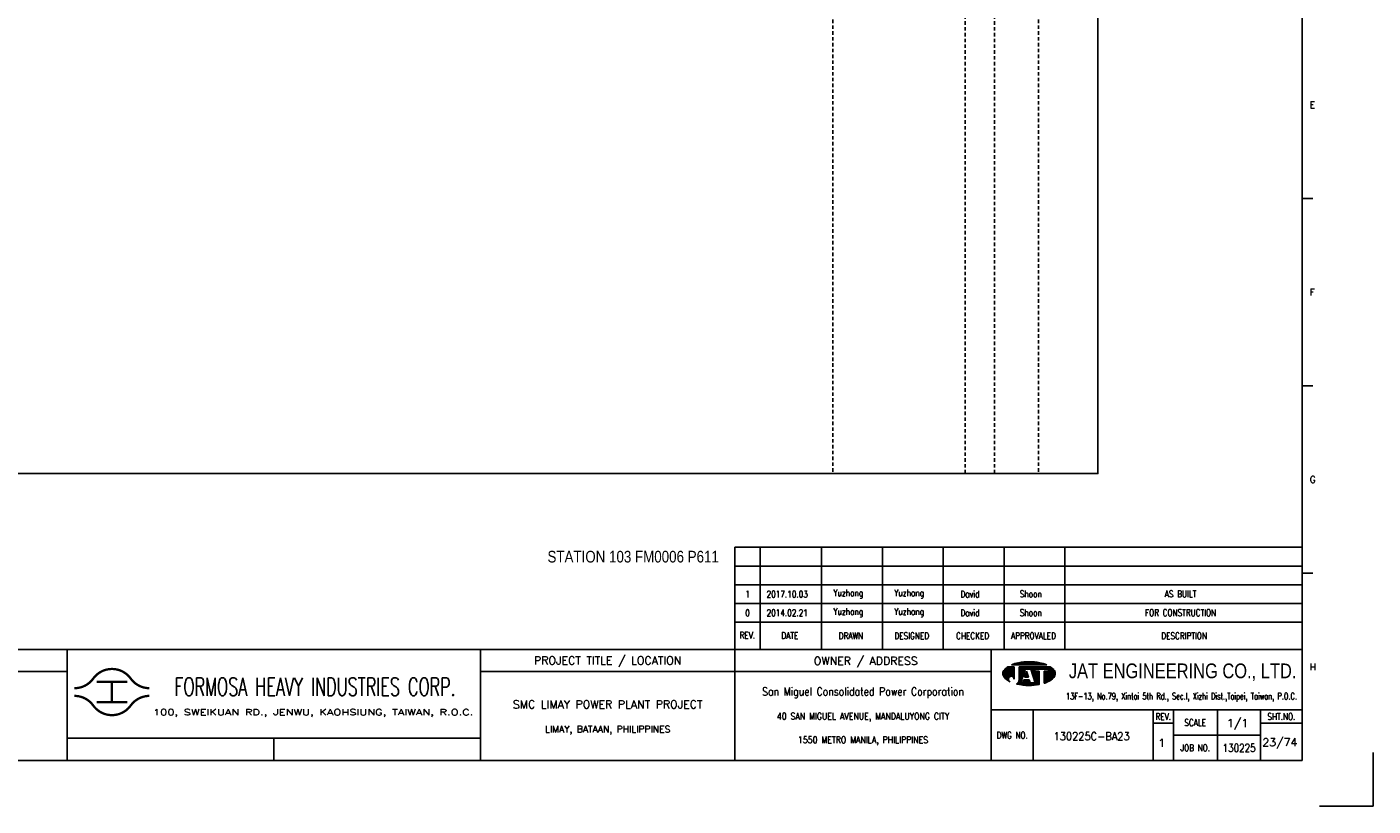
# Model space of a CAD drawing. Extents: x 1576 to 2542, y 416 to 1098.
# Tile 2 of 3: x 1965 to 2542, y 416 to 750. Entities that reach past the tile are written whole.
import ezdxf
from ezdxf.enums import TextEntityAlignment as Align

# ---------------------------------------------------------------- set-up
doc = ezdxf.new("R2010")
doc.units = 0
doc.header["$MEASUREMENT"] = 0
doc.linetypes.add('HIDDEN', pattern=[4, 1.5, -1, 1.5])
doc.layers.get('0').update_dxf_attribs({"linetype": 'CONTINUOUS'})
doc.layers.get('DEFPOINTS').update_dxf_attribs({"linetype": 'CONTINUOUS'})
for name, color, linetype in [('B_DIM', 7, 'CONTINUOUS'), ('CON', 4, 'CONTINUOUS'), ('DCS', 7, 'CONTINUOUS'), ('HID', 2, 'HIDDEN'), ('T', 2, 'CONTINUOUS'), ('TEXT', 7, 'CONTINUOUS'), ('圖框CON', 4, 'CONTINUOUS'), ('框線', 6, 'CONTINUOUS')]:
    doc.layers.add(name, color=color, linetype=linetype)
doc.styles.add('AEH', font='simplex', dxfattribs={"width": 0.8, "bigfont": 'ae'})
doc.styles.add('DAYUKP', font='complex', dxfattribs={"bigfont": 'DAYUKP.SHX'})
doc.styles.add('E2', font='simplex.shx', dxfattribs={"height": 2})
doc.styles.add('E3', font='simplex.shx', dxfattribs={"height": 3})
doc.styles.add('ROMANS', font='romans', dxfattribs={"width": 0.8})
doc.styles.add('style3', font='ARIALN.TTF')
doc.styles.add('WMF-Arial0', font='arial.ttf')

# ---------------------------------------------------------------- blocks, each defined once
blk = doc.blocks.new('1880-TITLE_BLK')
at = {"layer": 'TEXT', "color": 2, "linetype": 'Continuous', "style": 'E3'}
for tag, p in [('SCALE', (790.95, 31.17)), ('DWG_NO', (736.41, 26.44)), ('REV', (762.59, 23.97)), ('SHT_NO', (806.74, 23.97))]:
    blk.add_attdef(tag, text='', height=3, dxfattribs=at).set_placement(p, align=Align.MIDDLE)
at = {"layer": 'TEXT', "linetype": 'Continuous', "style": 'E2', "width": 0.6}
for tag, p in [('REV_DATE', (418.65, 19.76)), ('APPR_DATE', (492.93, 19.76))]:
    blk.add_attdef(tag, text='', height=2, dxfattribs=at).set_placement(p, align=Align.MIDDLE_LEFT)
blk = doc.blocks.new('1')
at = {"ltscale": 500, "const_width": 0.99}
blk.add_lwpolyline([(1686.83, 57.65, -0.241531), (1678.79, 61.78, 0.512989), (1662.7, 61.78, -0.241531), (1654.66, 57.65, -0.241531)], format="xyb", dxfattribs=at)
for points in [[(1664.14, 60.4), (1677.35, 60.4)], [(1670.74, 60.4), (1670.74, 51.6)], [(1664.14, 51.6), (1677.35, 51.6)]]:
    blk.add_lwpolyline(points, dxfattribs=at)
at = {"const_width": 0.99}
blk.add_lwpolyline([(1686.83, 54.35, 0.241531), (1678.79, 50.22, -0.512989), (1662.7, 50.22, 0.241531), (1654.66, 54.35, 0.241531)], format="xyb", dxfattribs=at)
at = {"layer": 'B_DIM'}
for p, q in [((2181.53, 118.11), (1938.08, 118.11)), ((1938.08, 74.29), (1938.08, 118.11)), ((1948.92, 74.29), (1948.92, 118.11)), ((1975.28, 74.29), (1975.28, 118.11)), ((2001.39, 74.29), (2001.39, 118.11)), ((2027.5, 74.29), (2027.5, 118.11)), ((2053.62, 74.29), (2053.62, 118.11)), ((2079.73, 74.29), (2079.73, 118.11)), ((2181.53, 110.07), (1938.08, 110.07)), ((1938.08, 77.93), (1938.08, 104.33)), ((2181.53, 102.03), (1938.08, 102.03)), ((2181.53, 93.99), (1938.08, 93.99)), ((2181.53, 85.95), (1938.08, 85.95))]:
    blk.add_line(p, q, dxfattribs=at)
at = {"layer": 'CON'}
blk.add_lwpolyline([(1651.45, 26.6), (1651.45, 74.29)], dxfattribs=at)
at = {"layer": 'CON', "ltscale": 500}
blk.add_lwpolyline([(1651.45, 64.75), (1523.67, 64.75)], dxfattribs=at)
at = {"layer": 'DEFPOINTS'}
blk.add_lwpolyline([(2189, 7.08), (2211.97, 7.08), (2211.97, 30.05)], dxfattribs=at)
at = {"layer": 'T', "color": 0, "lineweight": -3}
for p, q in [((2053.09, 63.82), (2056.14, 66.87)), ((2053.09, 64.04), (2055.92, 66.87)), ((2053.11, 63.62), (2056.36, 66.87)), ((2053.12, 64.29), (2055.7, 66.87)), ((2053.14, 63.43), (2056.58, 66.87)), ((2053.18, 63.25), (2056.8, 66.87)), ((2053.18, 64.57), (2055.47, 66.87)), ((2053.24, 63.08), (2057.03, 66.87)), ((2053.29, 64.91), (2055.25, 66.87)), ((2053.3, 62.92), (2057.25, 66.87)), ((2053.37, 62.77), (2057.47, 66.87)), ((2053.45, 62.63), (2057.69, 66.87)), ((2053.54, 62.5), (2057.91, 66.86)), ((2053.61, 65.45), (2054.47, 66.31)), ((2053.64, 62.37), (2057.91, 66.64)), ((2053.74, 62.25), (2057.91, 66.42)), ((2053.84, 62.14), (2057.91, 66.2)), ((2053.95, 62.02), (2057.91, 65.98)), ((2054.07, 61.91), (2057.91, 65.75)), ((2054.18, 61.8), (2057.91, 65.53)), ((2054.29, 61.7), (2057.91, 65.31)), ((2054.41, 61.59), (2057.91, 65.09)), ((2054.53, 61.49), (2057.91, 64.87)), ((2054.65, 61.39), (2057.91, 64.65)), ((2056.12, 62.63), (2057.91, 64.42)), ((2056.46, 62.75), (2057.91, 64.2)), ((2056.7, 62.77), (2057.91, 63.98)), ((2056.9, 62.75), (2057.91, 63.76)), ((2056.94, 67.67), (2057.09, 67.82)), ((2057.16, 67.67), (2057.44, 67.95)), ((2057.39, 67.67), (2057.78, 68.07)), ((2057.61, 67.67), (2058.11, 68.18)), ((2057.83, 67.67), (2058.43, 68.27)), ((2058.05, 67.67), (2058.73, 68.35)), ((2058.27, 67.67), (2059.03, 68.43)), ((2058.49, 67.67), (2059.32, 68.49)), ((2058.72, 67.67), (2059.6, 68.55)), ((2058.94, 67.67), (2059.87, 68.6)), ((2059.16, 67.67), (2060.14, 68.65)), ((2059.38, 67.67), (2060.41, 68.7)), ((2059.6, 67.67), (2060.67, 68.74)), ((2059.82, 67.67), (2060.93, 68.77)), ((2060.05, 67.67), (2061.18, 68.81)), ((2060.05, 63.24), (2063.68, 66.87)), ((2060.05, 63.46), (2063.46, 66.87)), ((2060.05, 63.68), (2063.23, 66.87)), ((2060.05, 63.9), (2063.01, 66.87)), ((2060.05, 64.13), (2062.79, 66.87)), ((2060.05, 64.35), (2062.57, 66.87)), ((2060.05, 64.57), (2062.35, 66.87)), ((2060.05, 64.79), (2062.13, 66.87)), ((2060.05, 65.01), (2061.9, 66.87)), ((2060.05, 65.23), (2061.68, 66.87)), ((2060.05, 65.46), (2061.46, 66.87)), ((2060.05, 66.12), (2060.79, 66.87)), ((2060.05, 66.34), (2060.57, 66.87)), ((2060.05, 66.56), (2060.35, 66.87)), ((2060.05, 66.79), (2060.13, 66.87)), ((2060.05, 65.68), (2061.24, 66.87)), ((2060.05, 65.9), (2061.02, 66.87)), ((2060.05, 63.02), (2062.67, 65.64)), ((2060.05, 62.8), (2062.57, 65.32)), ((2060.05, 62.57), (2062.47, 64.99)), ((2060.05, 62.35), (2062.36, 64.67)), ((2060.05, 62.13), (2062.26, 64.34)), ((2060.05, 61.91), (2062.16, 64.02)), ((2060.05, 61.69), (2062.05, 63.69)), ((2060.27, 67.67), (2061.44, 68.84)), ((2060.49, 67.67), (2061.69, 68.87)), ((2060.71, 67.67), (2061.93, 68.89)), ((2060.93, 67.67), (2062.18, 68.91)), ((2061.15, 67.67), (2062.42, 68.93)), ((2061.38, 67.67), (2062.66, 68.95)), ((2061.6, 67.67), (2062.89, 68.97)), ((2061.82, 67.67), (2063.13, 68.98)), ((2062.04, 67.67), (2063.36, 68.99)), ((2062.26, 67.67), (2063.59, 69)), ((2062.45, 62.32), (2063.71, 63.57)), ((2062.48, 67.67), (2063.82, 69)), ((2062.5, 62.58), (2063.65, 63.74)), ((2062.6, 62.91), (2063.6, 63.91)), ((2062.7, 63.23), (2063.55, 64.08)), ((2062.71, 67.67), (2064.04, 69.01)), ((2062.8, 63.56), (2063.49, 64.25)), ((2062.83, 65.8), (2063.9, 66.87)), ((2062.91, 63.88), (2063.44, 64.42)), ((2062.93, 67.67), (2064.27, 69.01)), ((2063.01, 64.2), (2063.39, 64.58)), ((2063.05, 65.8), (2064.12, 66.87)), ((2063.11, 64.53), (2063.33, 64.75)), ((2063.15, 67.67), (2064.49, 69.01)), ((2063.21, 64.85), (2063.28, 64.92)), ((2063.27, 65.8), (2064.34, 66.87)), ((2063.37, 67.67), (2064.71, 69.01)), ((2063.49, 65.8), (2064.56, 66.87)), ((2063.59, 67.67), (2064.92, 69)), ((2063.72, 65.8), (2064.79, 66.87)), ((2063.81, 67.67), (2065.14, 69)), ((2063.94, 65.8), (2065.01, 66.87)), ((2064.04, 67.67), (2065.35, 68.99)), ((2064.16, 65.8), (2065.23, 66.87)), ((2064.26, 67.67), (2065.56, 68.98)), ((2064.38, 65.8), (2065.45, 66.87)), ((2064.48, 67.67), (2065.78, 68.97)), ((2064.6, 65.8), (2065.67, 66.87)), ((2064.7, 67.67), (2065.98, 68.95)), ((2064.82, 65.8), (2065.89, 66.87)), ((2064.92, 67.67), (2066.19, 68.94)), ((2065.05, 65.8), (2066.12, 66.87)), ((2065.14, 67.67), (2066.4, 68.92)), ((2065.16, 65.69), (2066.34, 66.87)), ((2065.22, 65.53), (2066.56, 66.87)), ((2065.27, 65.36), (2066.78, 66.87)), ((2065.32, 65.19), (2067, 66.87)), ((2065.37, 67.67), (2066.6, 68.9)), ((2065.38, 65.02), (2067.22, 66.87)), ((2065.43, 64.85), (2067.45, 66.87)), ((2065.48, 64.69), (2067.67, 66.87)), ((2065.54, 64.52), (2066.74, 65.71)), ((2065.59, 67.67), (2066.8, 68.88)), ((2065.59, 64.35), (2066.74, 65.49)), ((2065.65, 64.18), (2066.74, 65.27)), ((2065.7, 64.01), (2066.74, 65.05)), ((2065.75, 63.84), (2066.9, 65)), ((2065.81, 67.67), (2067, 68.86)), ((2065.81, 63.68), (2067.12, 65)), ((2065.86, 63.51), (2067.35, 65)), ((2065.91, 63.34), (2067.57, 65)), ((2065.97, 63.17), (2067.79, 65)), ((2066.02, 63), (2068.01, 65)), ((2066.03, 67.67), (2067.2, 68.84)), ((2066.07, 62.84), (2068.23, 65)), ((2066.13, 62.67), (2068.46, 65)), ((2066.18, 62.5), (2068.61, 64.93)), ((2066.23, 62.33), (2068.61, 64.71)), ((2066.25, 67.67), (2067.4, 68.82)), ((2066.29, 62.16), (2068.61, 64.48)), ((2066.34, 61.99), (2068.61, 64.26)), ((2066.39, 61.83), (2068.61, 64.04)), ((2066.45, 61.66), (2068.61, 63.82)), ((2066.47, 67.67), (2067.6, 68.79)), ((2066.5, 61.49), (2068.61, 63.6)), ((2066.7, 67.67), (2067.79, 68.77)), ((2066.82, 65.8), (2067.89, 66.87)), ((2066.92, 67.67), (2067.98, 68.74)), ((2067.04, 65.8), (2068.11, 66.87)), ((2067.14, 67.67), (2068.18, 68.71)), ((2067.26, 65.8), (2068.33, 66.87)), ((2067.36, 67.67), (2068.37, 68.68)), ((2067.48, 65.8), (2068.55, 66.87)), ((2067.58, 67.67), (2068.56, 68.64)), ((2067.71, 65.8), (2068.78, 66.87)), ((2067.81, 67.67), (2068.75, 68.61)), ((2067.93, 65.8), (2069, 66.87)), ((2068.03, 67.67), (2068.93, 68.58)), ((2068.15, 65.8), (2069.22, 66.87)), ((2068.25, 67.67), (2069.12, 68.54)), ((2068.37, 65.8), (2069.44, 66.87)), ((2068.47, 67.67), (2069.3, 68.5)), ((2068.59, 65.8), (2069.66, 66.87)), ((2068.69, 67.67), (2069.48, 68.46)), ((2068.81, 65.8), (2069.88, 66.87)), ((2068.91, 67.67), (2069.66, 68.42)), ((2069.04, 65.8), (2070.11, 66.87)), ((2069.14, 67.67), (2069.84, 68.37)), ((2069.26, 65.8), (2070.33, 66.87)), ((2069.36, 67.67), (2070.01, 68.33)), ((2069.48, 65.8), (2070.55, 66.87)), ((2069.58, 67.67), (2070.19, 68.28)), ((2069.7, 65.8), (2070.77, 66.87)), ((2069.8, 67.67), (2070.36, 68.23)), ((2069.92, 65.8), (2070.99, 66.87)), ((2070.02, 67.67), (2070.53, 68.18)), ((2070.14, 65.8), (2071.21, 66.87)), ((2070.24, 67.67), (2070.7, 68.13)), ((2070.37, 65.8), (2071.44, 66.87)), ((2070.47, 67.67), (2070.87, 68.07)), ((2070.59, 65.8), (2071.66, 66.87)), ((2070.69, 67.67), (2071.03, 68.02)), ((2070.75, 63.08), (2074.07, 66.4)), ((2070.75, 62.86), (2074.19, 66.3)), ((2070.75, 62.63), (2074.31, 66.2)), ((2070.75, 62.41), (2074.43, 66.09)), ((2070.75, 62.19), (2074.54, 65.98)), ((2070.75, 61.97), (2074.66, 65.87)), ((2070.75, 61.75), (2074.77, 65.76)), ((2070.75, 61.53), (2074.87, 65.65)), ((2070.75, 61.3), (2074.98, 65.53)), ((2070.75, 61.08), (2075.08, 65.41)), ((2070.75, 60.86), (2075.17, 65.28)), ((2070.75, 60.64), (2075.25, 65.14)), ((2070.75, 63.96), (2071.78, 65)), ((2070.75, 63.74), (2072, 65)), ((2070.75, 63.52), (2072.22, 65)), ((2070.75, 63.3), (2072.45, 65)), ((2070.75, 64.41), (2071.34, 65)), ((2070.75, 64.19), (2071.56, 65)), ((2070.75, 64.85), (2070.89, 65)), ((2070.75, 64.63), (2071.12, 65)), ((2070.75, 60.42), (2075.33, 64.99)), ((2070.75, 60.2), (2075.39, 64.84)), ((2070.75, 59.97), (2075.45, 64.67)), ((2070.75, 59.75), (2075.5, 64.5)), ((2070.81, 65.8), (2071.88, 66.87)), ((2070.91, 67.67), (2071.2, 67.96)), ((2071.03, 65.8), (2072.1, 66.87)), ((2071.07, 59.85), (2075.53, 64.32)), ((2071.13, 67.67), (2071.36, 67.9)), ((2071.25, 65.8), (2072.32, 66.87)), ((2071.35, 67.67), (2071.52, 67.84)), ((2071.42, 59.97), (2075.56, 64.12)), ((2071.47, 65.8), (2072.54, 66.87)), ((2071.57, 67.67), (2071.68, 67.77)), ((2071.7, 65.8), (2072.77, 66.87)), ((2071.78, 60.12), (2075.57, 63.9)), ((2071.8, 67.67), (2071.83, 67.71)), ((2071.92, 65.8), (2072.99, 66.87)), ((2072.14, 65.8), (2073.21, 66.87)), ((2072.17, 60.28), (2075.55, 63.67)), ((2072.36, 65.8), (2073.43, 66.87)), ((2072.58, 65.8), (2073.57, 66.78)), ((2072.62, 65.62), (2073.7, 66.69)), ((2072.62, 65.39), (2073.83, 66.6)), ((2072.62, 65.17), (2073.95, 66.5)), ((2054.78, 61.29), (2055.59, 62.11)), ((2054.9, 61.2), (2055.48, 61.77)), ((2055.03, 61.11), (2055.46, 61.53)), ((2055.16, 61.01), (2055.47, 61.33)), ((2055.3, 60.93), (2055.52, 61.15)), ((2055.43, 60.84), (2055.59, 60.99)), ((2055.57, 60.76), (2055.67, 60.85)), ((2055.71, 60.67), (2055.76, 60.73)), ((2055.85, 60.59), (2055.88, 60.62)), ((2056, 60.52), (2056, 60.52)), ((2056.14, 60.44), (2056.14, 60.44)), ((2057.08, 62.71), (2057.91, 63.54)), ((2057.23, 62.64), (2057.91, 63.32)), ((2057.37, 62.56), (2057.91, 63.09)), ((2057.5, 62.46), (2057.91, 62.87)), ((2057.61, 62.35), (2057.91, 62.65)), ((2057.7, 62.23), (2057.91, 62.43)), ((2057.79, 62.09), (2057.91, 62.21)), ((2057.85, 61.93), (2057.91, 61.99)), ((2057.89, 61.75), (2057.91, 61.76)), ((2057.91, 61.54), (2057.91, 61.55)), ((2059.09, 59.4), (2061.43, 61.74)), ((2059.28, 59.36), (2061.33, 61.42)), ((2059.46, 59.32), (2061.23, 61.09)), ((2059.64, 59.29), (2061.12, 60.77)), ((2059.83, 59.25), (2061.02, 60.44)), ((2059.86, 60.39), (2061.54, 62.07)), ((2059.98, 60.73), (2061.64, 62.39)), ((2060.02, 59.22), (2060.92, 60.12)), ((2060.03, 61), (2061.74, 62.72)), ((2060.05, 61.46), (2061.95, 63.37)), ((2060.05, 61.24), (2060.05, 61.24)), ((2060.21, 59.19), (2060.93, 59.91)), ((2060.4, 59.16), (2061.15, 59.91)), ((2060.59, 59.13), (2061.38, 59.91)), ((2060.78, 59.1), (2061.6, 59.91)), ((2060.98, 59.07), (2063.16, 61.25)), ((2061.17, 59.04), (2063.38, 61.25)), ((2061.37, 59.02), (2063.6, 61.25)), ((2061.57, 59), (2063.82, 61.25)), ((2061.68, 59.99), (2062.94, 61.25)), ((2061.77, 58.97), (2064.04, 61.25)), ((2061.78, 60.32), (2062.71, 61.25)), ((2061.88, 60.64), (2062.49, 61.25)), ((2061.97, 58.95), (2064.27, 61.25)), ((2061.99, 60.96), (2062.27, 61.25)), ((2062.17, 58.94), (2064.45, 61.21)), ((2062.38, 58.92), (2064.51, 61.05)), ((2062.58, 58.9), (2064.56, 60.88)), ((2062.68, 62.32), (2063.76, 63.4)), ((2062.79, 58.89), (2064.61, 60.71)), ((2062.9, 62.32), (2063.81, 63.24)), ((2063, 58.88), (2064.67, 60.54)), ((2063.12, 62.32), (2063.87, 63.07)), ((2063.21, 58.87), (2064.72, 60.37)), ((2063.34, 62.32), (2063.92, 62.9)), ((2063.43, 58.86), (2064.77, 60.2)), ((2063.56, 62.32), (2063.97, 62.73)), ((2063.64, 58.85), (2064.82, 60.03)), ((2063.78, 62.32), (2064.03, 62.56)), ((2063.86, 58.85), (2064.92, 59.91)), ((2064.01, 62.32), (2064.08, 62.39)), ((2064.08, 58.84), (2065.15, 59.91)), ((2064.3, 58.84), (2065.37, 59.91)), ((2064.52, 58.84), (2065.59, 59.91)), ((2064.74, 58.85), (2065.81, 59.91)), ((2064.97, 58.85), (2066.03, 59.91)), ((2065.2, 58.86), (2066.25, 59.91)), ((2065.43, 58.87), (2066.48, 59.91)), ((2065.66, 58.88), (2066.7, 59.91)), ((2065.9, 58.89), (2066.92, 59.91)), ((2066.14, 58.91), (2068.61, 61.38)), ((2066.38, 58.93), (2068.61, 61.16)), ((2066.56, 61.32), (2068.61, 63.38)), ((2066.61, 61.15), (2068.61, 63.15)), ((2066.62, 58.95), (2068.61, 60.94)), ((2066.66, 60.99), (2068.61, 62.93)), ((2066.72, 60.82), (2068.61, 62.71)), ((2066.77, 60.65), (2068.61, 62.49)), ((2066.82, 60.48), (2068.61, 62.27)), ((2066.87, 58.97), (2068.61, 60.72)), ((2066.88, 60.31), (2068.61, 62.05)), ((2066.93, 60.14), (2068.61, 61.82)), ((2066.98, 59.98), (2068.61, 61.6)), ((2067.11, 59), (2068.61, 60.49)), ((2067.37, 59.03), (2068.61, 60.27)), ((2067.62, 59.06), (2068.61, 60.05)), ((2067.88, 59.1), (2068.61, 59.83)), ((2068.14, 59.14), (2068.61, 59.61)), ((2068.4, 59.18), (2068.61, 59.38)), ((2072.59, 60.48), (2075.51, 63.4)), ((2073.08, 60.75), (2075.42, 63.1)), ((2073.74, 61.19), (2075.24, 62.69))]:
    blk.add_line(p, q, dxfattribs=at)
at = {"layer": 'T', "lineweight": -3}
for p, q in [((2057.91, 66.87), (2055.21, 66.87)), ((2056.73, 67.67), (2071.93, 67.67)), ((2057.91, 66.87), (2057.91, 61.52)), ((2073.45, 66.87), (2060.05, 66.87)), ((2060.05, 66.33), (2060.05, 66.87)), ((2060.05, 66.87), (2060.05, 61.23)), ((2060.85, 59.91), (2062.72, 65.8)), ((2063.26, 65), (2062.41, 62.32)), ((2062.72, 65.8), (2065.13, 65.8)), ((2064.1, 62.32), (2063.26, 65)), ((2063.79, 65.8), (2065.13, 65.8)), ((2065.13, 65.8), (2067, 59.91)), ((2066.74, 65.8), (2072.62, 65.8)), ((2066.74, 65), (2066.74, 65.8)), ((2068.61, 65), (2066.74, 65)), ((2068.61, 65), (2068.61, 59.21)), ((2072.62, 65), (2070.75, 65)), ((2070.75, 65), (2070.75, 59.74)), ((2072.62, 65.8), (2072.62, 65)), ((2061.8, 63.05), (2060.05, 61.24)), ((2061.65, 59.91), (2060.85, 59.91)), ((2062.08, 61.25), (2061.65, 59.91)), ((2064.44, 61.25), (2062.08, 61.25)), ((2062.41, 62.32), (2064.1, 62.32)), ((2064.86, 59.91), (2064.44, 61.25)), ((2067, 59.91), (2064.86, 59.91))]:
    blk.add_line(p, q, dxfattribs=at)
for centre, major_axis, start_param, end_param in [((2055.58, 63.92), (1.76, 1.76), 1.614811, 2.356194), ((2055.58, 63.92), (-1.76, 1.76), 0.785398, 1.526782), ((2059.72, 60.14), (-5.73, 5.73), 6.088179, 6.3272), ((2062.5, 54), (-10.49, 10.49), 5.683021, 5.897183), ((2064.33, 44.23), (-17.52, 17.52), 5.497787, 5.683021), ((2064.33, 44.23), (17.52, 17.52), 0.600164, 0.785398), ((2066.16, 54), (10.49, 10.49), 0.386002, 0.600164), ((2068.93, 60.14), (-5.73, 5.73), 4.668374, 4.907395), ((2073.07, 63.92), (-1.76, 1.76), 3.926991, 4.668374), ((2073.07, 63.92), (1.76, 1.76), 4.756403, 5.497787), ((2059.72, 67.71), (5.73, 5.73), 3.097578, 3.478972), ((2056.68, 61.54), (-0.868, 0.868), 3.906164, 8.245601), ((2057.88, 61.28), (1.53, 1.53), 4.470635, 5.546585), ((2064.33, 83.62), (17.52, 17.52), 3.710226, 3.926991), ((2064.33, 83.62), (17.52, 17.52), 3.926991, 4.100643), ((2066.16, 73.85), (-10.49, 10.49), 2.670765, 2.781027), ((2068.93, 67.71), (-5.73, 5.73), 2.781027, 3.185607)]:
    blk.add_ellipse(centre, major_axis=major_axis, ratio=1, start_param=start_param, end_param=end_param, dxfattribs=at)
at = {"layer": '圖框CON'}
for p, q in [((2186.14, 267.8), (2181.53, 267.8)), ((2186.14, 187.4), (2181.53, 187.4)), ((2186.14, 107), (2181.53, 107)), ((2048.1, 48.3), (2181.53, 48.3)), ((2066.14, 48.3), (2066.14, 26.6)), ((2117.55, 48.3), (2117.55, 26.6)), ((2126.28, 48.3), (2126.28, 26.6)), ((2145.25, 26.6), (2145.25, 48.3)), ((2163.72, 26.6), (2163.72, 48.3)), ((2117.55, 42.62), (2126.28, 42.62)), ((2163.72, 42.62), (2181.53, 42.62)), ((1740.17, 36.15), (1740.17, 26.6)), ((2126.28, 37.45), (2163.72, 37.45))]:
    blk.add_line(p, q, dxfattribs=at)
for points in [[(1828.89, 26.6), (1828.89, 74.29)], [(1938.08, 26.6), (1938.08, 74.29)], [(2048.1, 26.6), (2048.1, 74.29)], [(2048.1, 64.75), (1828.89, 64.75)], [(1828.89, 36.15), (1802.67, 36.15), (1651.45, 36.15)]]:
    blk.add_lwpolyline(points, dxfattribs=at)
at = {"layer": '框線'}
for p, q in [((2181.53, 26.6), (2181.53, 669.81)), ((2181.53, 74.29), (1308.62, 74.29)), ((2181.53, 26.6), (1308.62, 26.6))]:
    blk.add_line(p, q, dxfattribs=at)
at = {"style": 'DAYUKP'}
for s, p in [('E', (2184.79, 307.99)), ('F', (2184.79, 227.59)), ('G', (2184.79, 147.19)), ('H', (2184.79, 66.79))]:
    blk.add_text(s, height=2.87, dxfattribs=at).set_placement(p, align=Align.MIDDLE_LEFT)
at = {"style": 'WMF-Arial0', "width": 0.8}
blk.add_text('JAT ENGINEERING CO., LTD.', height=6.3172, dxfattribs=at).set_placement((2130.24, 64.55), align=Align.MIDDLE)
at = {"color": 90, "ltscale": 500, "style": 'ROMANS', "width": 0.65}
blk.add_text('FORMOSA HEAVY INDUSTRIES CORP.', height=7.7366, dxfattribs=at).set_placement((1757.9, 58.28), align=Align.MIDDLE)
at = {"color": 2, "ltscale": 500, "style": 'ROMANS', "width": 0.85}
blk.add_text('San Miguel Consolidated Power Corporation', height=3.4457, dxfattribs=at).set_placement((1993.09, 56.23), align=Align.MIDDLE_CENTER)
at = {"color": 2, "ltscale": 500, "style": 'ROMANS'}
for s, height, p in [('SMC LIMAY POWER PLANT PROJECT', 3.4457, (1883.48, 50.7)), ('LIMAY, BATAAN, PHILIPPINES', 2.8714, (1883.48, 40.08))]:
    blk.add_text(s, height=height, dxfattribs=at).set_placement(p, align=Align.MIDDLE_CENTER)
at = {"color": 4, "ltscale": 500, "style": 'ROMANS', "width": 0.85}
for s, p in [('40 SAN MIGUEL AVENUE, MANDALUYONG CITY', (1993.09, 45.61)), ('1550 METRO MANILA, PHILIPPINES', (1993.09, 35.51))]:
    blk.add_text(s, height=2.8714, dxfattribs=at).set_placement(p, align=Align.MIDDLE_CENTER)
at = {"layer": 'B_DIM', "style": 'AEH', "width": 0.8}
for s, height, p in [('REV.', 2.871, (1943.45, 80.37)), ('DATE', 2.871, (1961.68, 80.21)), ('DRAWN', 2.871, (1987.87, 80.12)), ('DESIGNED', 2.871, (2013.98, 80.12)), ('CHECKED', 2.871, (2040.1, 80.12)), ('APPROVALED', 2.871, (2066.21, 80.12)), ('DESCRIPTION', 2.8714, (2130.87, 80.12))]:
    blk.add_text(s, height=height, dxfattribs=at).set_placement(p, align=Align.MIDDLE)
at = {"layer": 'HID', "ltscale": 500, "style": 'ROMANS'}
for s, p in [('PROJECT TITLE / LOCATION', (1883.48, 69.28)), ('OWNER / ADDRESS', (1994.25, 69.12))]:
    blk.add_text(s, height=3.4457, dxfattribs=at).set_placement(p, align=Align.MIDDLE)
at = {"layer": 'HID', "style": 'ROMANS', "width": 1.216198}
blk.add_text('100, SWEIKUAN RD., JENWU, KAOHSIUNG, TAIWAN, R.O.C.', height=2.5897, dxfattribs=at).set_placement((1688.31, 46.06), (1825.84, 46.06), align=Align.FIT)
at = {"layer": 'HID', "color": 7, "style": 'ROMANS', "width": 0.8}
for s, p in [('REV.', (2121.92, 45.46)), ('SHT.NO.', (2172.62, 45.46)), ('SCALE', (2135.64, 42.87)), ('DWG NO.', (2057.12, 37.45)), ('JOB NO.', (2135.64, 32.03))]:
    blk.add_text(s, height=2.871, dxfattribs=at).set_placement(p, align=Align.MIDDLE)
at = {"layer": 'T', "color": 2, "ltscale": 500, "style": 'ROMANS', "width": 0.65}
blk.add_text('13F-13, No.79, Xintai 5th Rd., Sec.I, Xizhi Dist.,Taipei, Taiwan, P.O.C.', height=2.8714, dxfattribs=at).set_placement((2129.74, 52.81), align=Align.CENTER)

msp = doc.modelspace()

# ---------------------------------------------------------------- linework, layer by layer
at = {"layer": 'CON'}
msp.add_lwpolyline([(1710.21, 1058.01), (2424.21, 1058.01), (2424.21, 558.2), (1710.21, 558.2)], close=True, dxfattribs=at)
at = {"layer": 'HID'}
for p, q in [((2310.46, 1058.01), (2310.46, 558.2)), ((2367.16, 1057.31), (2367.16, 558.2)), ((2379.76, 1057.31), (2379.76, 558.2)), ((2398.66, 1058.01), (2398.66, 558.2))]:
    msp.add_line(p, q, dxfattribs=at)

# ---------------------------------------------------------------- block references
msp.add_blockref('1', (330.31, 408.47))
at = {"layer": 'TEXT', "color": 0}
ref = msp.add_blockref('1880-TITLE_BLK', (1575.66, 415.13), dxfattribs=dict(at, xscale=1.148576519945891, yscale=1.148576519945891, zscale=1.148576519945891))
ref.add_attrib('DWG_NO', '130225C-BA23', dxfattribs={"color": 2, "linetype": 'Continuous', "height": 3.4457, "style": 'E3', "width": 0.9}).set_placement((2421.49, 445.5), align=Align.MIDDLE)
ref.add_attrib('REV', '1', dxfattribs={"color": 2, "linetype": 'Continuous', "height": 3.45, "style": 'E3'}).set_placement((2451.56, 442.66), align=Align.MIDDLE)
ref.add_attrib('SCALE', '1/1', dxfattribs={"color": 2, "linetype": 'Continuous', "height": 3.446, "style": 'E3'}).set_placement((2484.12, 450.92), align=Align.MIDDLE)
ref.add_attrib('SHT_NO', '23/74', dxfattribs={"color": 2, "linetype": 'Continuous', "height": 3.446, "style": 'E3'}).set_placement((2502.27, 442.66), align=Align.MIDDLE)

# ---------------------------------------------------------------- texts
at = {"layer": 'DCS', "linetype": 'ByBlock', "style": 'style3'}
msp.add_text('STATION 103 FM0006 P611', height=5, dxfattribs=at).set_placement((2187.97, 520.06))
at = {"layer": 'T', "style": 'AEH', "width": 0.8}
for s, height, p in [('Yuzhang', 2.871, (2317.05, 506.56)), ('Yuzhang', 2.871, (2343.16, 506.56)), ('David', 2.871, (2369.28, 506.56)), ('Shoon', 2.871, (2395.39, 506.56)), ('AS BUILT', 2.871, (2459.66, 506.56)), ('1', 2.87, (2273.85, 506.44)), ('2017.10.03', 2.871, (2290.85, 506.48)), ('0', 2.87, (2273.85, 498.4)), ('2014.02.21', 2.871, (2290.85, 498.44)), ('Yuzhang', 2.871, (2317.05, 498.52)), ('Yuzhang', 2.871, (2343.16, 498.52)), ('David', 2.871, (2369.28, 498.52)), ('Shoon', 2.871, (2395.39, 498.52)), ('FOR CONSTRUCTION', 2.8714, (2459.66, 498.52))]:
    msp.add_text(s, height=height, dxfattribs=at).set_placement(p, align=Align.MIDDLE)
at = {"layer": 'TEXT', "color": 2, "style": 'E3', "width": 0.8}
msp.add_text('130225', height=3.446, dxfattribs=at).set_placement((2484.79, 440.49), align=Align.MIDDLE_CENTER)

doc.saveas('drawing.dxf')
